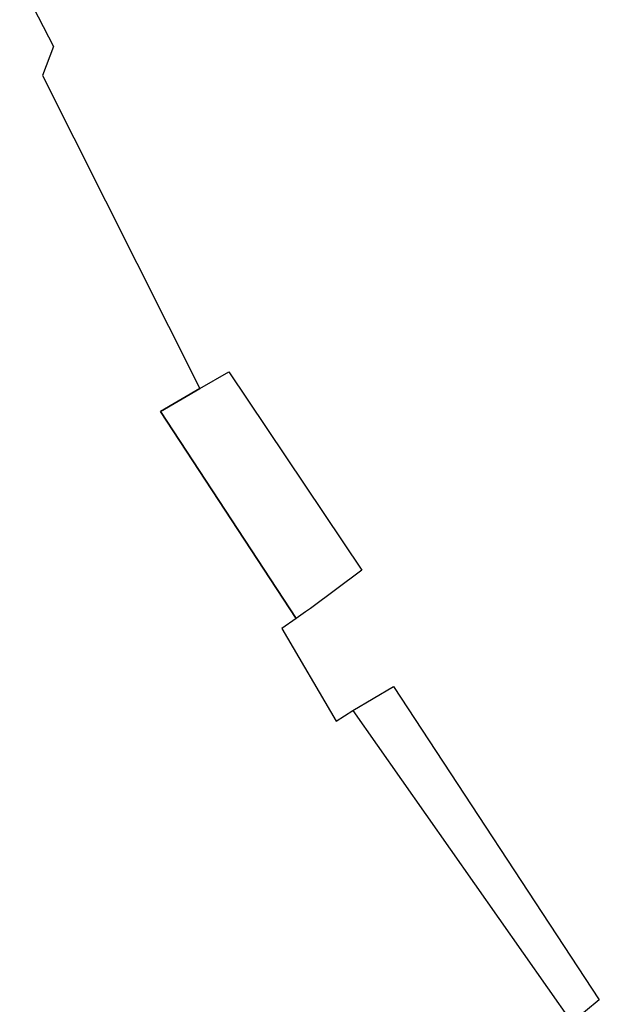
# Model space of a CAD drawing. Header units: metres. Extents: x 89795 to 94000, y 463250 to 466585.
# Tile 51 of 243: x 90822 to 90835, y 463959 to 463982. Entities that reach past the tile are written whole.
import ezdxf

# ---------------------------------------------------------------- set-up
doc = ezdxf.new("R2010")
doc.units = ezdxf.units.M
doc.layers.add('XXX_Background', color=3, linetype='Continuous')

msp = doc.modelspace()

# ---------------------------------------------------------------- linework, layer by layer
at = {"layer": 'XXX_Background'}
for points in [[(90789.62, 464043.93), (90802.31, 464018.7), (90802.88, 464017.31), (90792.19, 464010.87), (90799.01, 464000), (90808.26, 463985.25), (90817.19, 463990.96), (90818.05, 463989.26), (90818.39, 463989.39), (90822.48, 463981.5), (90822.22, 463980.82), (90825.927, 463973.441), (90825, 463972.9), (90828.196, 463968.026), (90827.86, 463967.79), (90829.14, 463965.61), (90829.53, 463965.86)], [(90825.927, 463973.441), (90826.61, 463973.84), (90829.74, 463969.16), (90828.53, 463968.26)], [(90828.196, 463968.026), (90825, 463972.9), (90825.927, 463973.441)], [(90828.419, 463968.182), (90828.196, 463968.026)], [(90828.53, 463968.26), (90828.419, 463968.182)], [(90829.53, 463965.86), (90830.49, 463966.42), (90835.34, 463959.04), (90834.69, 463958.51)], [(90829.53, 463965.86), (90834.69, 463958.51)]]:
    msp.add_lwpolyline(points, dxfattribs=at)

doc.saveas('drawing.dxf')
